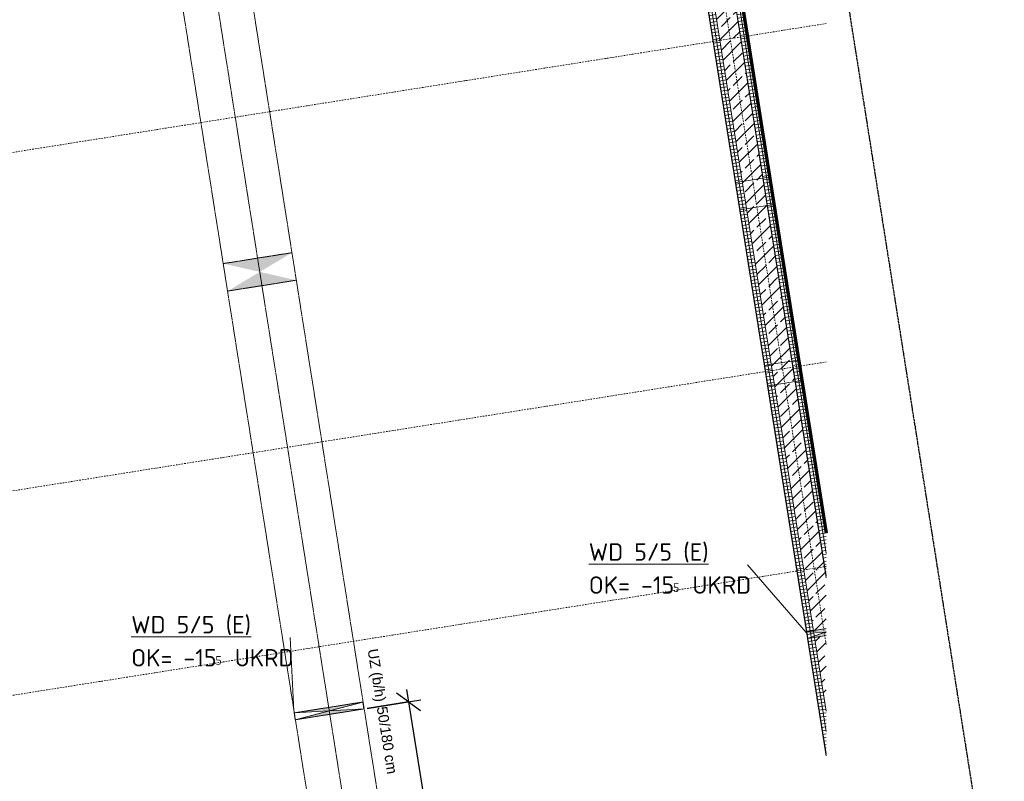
# Model space of a CAD drawing. Header units: millimetres. Extents: x 1523 to 74793, y -36705 to 10268.
# Tile 44 of 48: x 66872 to 73945, y -20143 to -14674. Entities that reach past the tile are written whole.
import ezdxf

# ---------------------------------------------------------------- set-up
doc = ezdxf.new("R2010")
doc.units = ezdxf.units.MM
for name, pattern in [('CAx_nichtHalbton', [20001.0584, 10000, -0.5292, 10000, -0.5292]), ('IMPORT-STRICHPUNKT _7_', [20, 10, -5, 0, -5]), ('IMPORT-VERDECKT _8_', [7.5, 5, -2.5]), ('Rasterlinie', [22.225, 12.7, -3.175, 3.175, -3.175]), ('Verdeckt 2x', [3.572, 2.3813, -1.1907])]:
    doc.linetypes.add(name, pattern=pattern)
for name, color, linetype, lineweight, true_color in [('90 A--Achsraster _1_50_', 7, 'IMPORT-STRICHPUNKT _7_', 13, 0x656565), ('97 A--Etiketten _ Träger', 7, 'Continuous', 13, 0x656565), ('AD', 1, 'Continuous', 13, 0xff0000), ('Neubau_10 A--Wand innen _tragend_', 7, 'Continuous', 13, 0x656565), ('Neubau_30 A--Träger _ Dachkonstruktion', 7, 'IMPORT-VERDECKT _8_', 13, 0x656565), ('Xref_706_5_--_ÜP_01_000_18_Übersichtsplan OG1_IFC 2025_01_13_dwg', 7, 'Continuous', 13, 0x767676), ('XX', 7, 'Continuous', 18, 0x804040)]:
    doc.layers.add(name, color=color, linetype=linetype, lineweight=lineweight, true_color=true_color)
for name, color, linetype, lineweight in [('AD_Detail', 7, 'Continuous', 13), ('Ax-50_BM-Bem', 7, 'Continuous', 9), ('Ax_BM-Bem', 7, 'Continuous', 9), ('GB_HLS-OBJ', 7, 'Continuous', 18), ('M-EQPM-___-IDEN', 7, 'Continuous', 9), ('S-GRID-____-OTLN', 7, 'Continuous', 9)]:
    doc.layers.add(name, color=color, linetype=linetype, lineweight=lineweight)
doc.styles.add('Arial', font='arial.ttf', dxfattribs={"height": 75})
doc.styles.add('ISOCPEUR', font='isocpeur.ttf', dxfattribs={"height": 125})
doc.styles.add('ISOCPEUR_2', font='isocpeur.ttf', dxfattribs={"height": 90})
doc.styles.add('ISOCPEUR_3', font='isocpeur.ttf', dxfattribs={"height": 62.5})
doc.dimstyles.new('KI_1_8_mm_Isocpeur__cm_m__Aufrundung_auf_5_mm_ELT_Gesamtbemaßung_1', dxfattribs={"dimscale": 304.8, "dimtxt": 89.638306, "dimasz": 0.492126, "dimexe": 0.295276, "dimexo": 0.0625, "dimgap": 0.049213, "dimtad": 1, "dimlfac": 0.001, "dimrnd": 0.005, "dimzin": 0, "dimdsep": 46, "dimtxsty": 'ISOCPEUR_2', "dimblk1": 'OBLIQUE', "dimblk2": 'OBLIQUE', "dimsah": 1, "dimcen": 0.09, "dimdle": 0.295276, "dimadec": 0, "dimazin": 0, "dimtfac": 1, "dimtdec": 4, "dimtix": 1, "dimtmove": 0, "dimatfit": 3, "dimfxl": 0.984252, "dimfxlon": 1, "dimtvp": 1, "dimtfill": 1, "dimtolj": 1, "dimtzin": 0, "dimlwd": 25, "dimlwe": 25, "dimarcsym": 2})
pattern_1 = [(185.336, (0, 0), (-2.324905, 24.891662), []), (275.336, (0, 0), (24.891662, 2.324905), [])]

# ---------------------------------------------------------------- blocks, each defined once
blk = doc.blocks.new('SuD_WD_RB Allgemein - SuD_WD_RB Allgemein-37359857-SuD_1_OG gesamt Plot  - Blatt 2')
at = {"layer": 'AD', "lineweight": 18}
blk.add_hatch(color=256, dxfattribs=at).paths.add_polyline_path([(-500, -25), (0, -25), (-250, 0)])
at = {"layer": 'AD_Detail', "lineweight": 18, "true_color": 0xff0000}
blk.add_hatch(color=1, dxfattribs=at).paths.add_polyline_path([(-500, 25), (-250, 0), (0, 25), (-492.1, 25)])
at = {"layer": 'AD', "color": 7}
for p, q in [((-500, -25), (0, 25)), ((-500, 25), (0, -25)), ((-500, -25), (-500, 25)), ((-500, 25), (0, 25)), ((0, 25), (0, -25)), ((0, -25), (-500, -25))]:
    blk.add_line(p, q, dxfattribs=at)
at = {"layer": 'AD_Detail'}
for p, q in [((0, 25), (-500, 25)), ((-500, 25), (-250, 0)), ((-250, 0), (0, 25)), ((-250, 0), (-500, -25)), ((-500, -25), (0, -25)), ((0, -25), (-250, 0))]:
    blk.add_line(p, q, dxfattribs=at)
blk = doc.blocks.new('SuD_WD_RB Allgemein - SuD_WD_RB Allgemein-37359859-SuD_1_OG gesamt Plot  - Blatt 2')
at = {"layer": 'AD', "lineweight": 18}
blk.add_hatch(color=256, dxfattribs=at).paths.add_polyline_path([(-250, -25), (-115.1, -25), (-111.6, -2.7), (-125, 0)])
at = {"layer": 'AD_Detail', "lineweight": 18, "true_color": 0xff0000}
blk.add_hatch(color=1, dxfattribs=at).paths.add_polyline_path([(-125, 0), (-110.7, 2.9), (-107.2, 25), (-250, 25), (-242.3, 23.5)])
at = {"layer": 'AD', "color": 7}
for p, q in [((-250, 25), (-111.6, -2.7)), ((-250, -25), (-250, 25)), ((-250, 25), (-107.2, 25)), ((-250, -25), (-110.7, 2.9)), ((-115.1, -25), (-250, -25))]:
    blk.add_line(p, q, dxfattribs=at)
at = {"layer": 'AD_Detail'}
for p, q in [((-107.2, 25), (-250, 25)), ((-250, 25), (-125, 0)), ((-125, 0), (-110.7, 2.9)), ((-125, 0), (-250, -25)), ((-250, -25), (-115.1, -25)), ((-111.6, -2.7), (-125, 0))]:
    blk.add_line(p, q, dxfattribs=at)
blk = doc.blocks.new('Xref_706_5_--_ÜP_01_000_15_Übersichtsplan OG1_IFC 2024_08_01_dwg_Standard-Rastermarker_7-V2-SuD_1_OG gesamt Plot  - Blatt 2')
at = {"layer": '90 A--Achsraster _1_50_', "color": 9, "true_color": 0xcbcbcb}
blk.add_line((36749.5, 0), (91928.7, 0), dxfattribs=at)
blk = doc.blocks.new('Xref_706_5_--_ÜP_01_000_15_Übersichtsplan OG1_IFC 2024_08_01_dwg_Standard-Rastermarker_7-V6-SuD_1_OG gesamt Plot  - Blatt 2')
at = {"layer": '90 A--Achsraster _1_50_', "color": 9, "true_color": 0xcbcbcb}
blk.add_line((37359.3, 0), (92538.5, 0), dxfattribs=at)
blk = doc.blocks.new('Xref_706_5_--_ÜP_01_000_15_Übersichtsplan OG1_IFC 2024_08_01_dwg_Standard-Rastermarker_12-V7-SuD_1_OG gesamt Plot  - Blatt 2')
at = {"layer": '90 A--Achsraster _1_50_', "color": 9, "true_color": 0xcbcbcb}
blk.add_line((8824.3, 0), (28500, 0), dxfattribs=at)
blk = doc.blocks.new('Xref_706_5_--_ÜP_01_000_15_Übersichtsplan OG1_IFC 2024_08_01_dwg_Standard-Rastermarker_7-V8-SuD_1_OG gesamt Plot  - Blatt 2')
at = {"layer": '90 A--Achsraster _1_50_', "color": 9, "true_color": 0xcbcbcb}
blk.add_line((36979.2, 0), (92158.4, 0), dxfattribs=at)
blk = doc.blocks.new('Xref_706_5_--_ÜP_01_000_18_Übersichtsplan OG1_IFC 2025_01_13_dwg-35464460-SuD_1_OG gesamt Plot  - Blatt 2')
at = {"layer": 'Neubau_10 A--Wand innen _tragend_', "true_color": 0xcbcbcb}
h = blk.add_hatch(dxfattribs=at)
h.set_pattern_fill('FP_7', color=9, style=0, pattern_type=2)
h.set_pattern_definition(pattern_1)
edge = h.paths.add_edge_path()
edge.add_line((17554.8, -18178), (17235.9, -18157.6))
edge.add_line((17235.9, -18157.6), (8808.2, -18944.8))
edge.add_line((8808.2, -18944.8), (8812.9, -18994.6))
edge.add_line((8812.9, -18994.6), (9130.2, -18964.9))
edge.add_line((9130.2, -18964.9), (9125.5, -18915.2))
edge.add_line((9125.5, -18915.2), (9229.7, -18955.6))
edge.add_line((9229.7, -18955.6), (9528.5, -18927.7))
edge.add_line((9528.5, -18927.7), (9623.4, -18868.7))
edge.add_line((9623.4, -18868.7), (9628, -18918.4))
edge.add_line((9628, -18918.4), (10057.5, -18878.3))
edge.add_line((10057.5, -18878.3), (10052.8, -18828.6))
edge.add_line((10052.8, -18828.6), (10157, -18869))
edge.add_line((10157, -18869), (10455.8, -18841.1))
edge.add_line((10455.8, -18841.1), (10550.7, -18782.1))
edge.add_line((10550.7, -18782.1), (10555.3, -18831.8))
edge.add_line((10555.3, -18831.8), (17554.9, -18178))
edge.add_line((17554.9, -18178), (17554.9, -18178))
h = blk.add_hatch(dxfattribs=at)
h.set_pattern_fill('FP_6', color=9, style=0, pattern_type=2)
h.set_pattern_definition([(131.336, (0, 0), (90.1019, 79.25683), []), (131.336, (-45.05, -39.63), (90.1019, 79.25683), [90, -30])])
edge = h.paths.add_edge_path()
edge.add_line((18334.5, -18227.9), (17970.4, -18204.6))
edge.add_line((17970.4, -18204.6), (17978.3, -18289.1))
edge.add_line((17978.3, -18289.1), (18511.8, -18239.3))
h.paths.add_polyline_path([(17946.5, -18216.8), (17947.3, -18203.1), (17942.3, -18202.8), (17946.4, -18216.7)])
h.paths.add_polyline_path([(17968.4, -18290), (17946.3, -18218.1), (17938.5, -18292.8), (17968.3, -18290.1)])
h.paths.add_polyline_path([(17928.5, -18293.8), (17919.9, -18201.4), (17554.9, -18178), (10555.3, -18831.8), (10569.3, -18981.2), (17928.5, -18293.8)])
h.paths.add_polyline_path([(10313.4, -18929.8), (10455.7, -18841.1), (10157, -18869), (10313.3, -18929.8)])
h.paths.add_polyline_path([(10469.6, -18990.5), (10313.3, -18929.8), (10171.1, -19018.4), (10308.5, -19005.5)])
h.paths.add_polyline_path([(10071.4, -19027.7), (10057.4, -18878.3), (9628, -18918.4), (9642, -19067.8), (10071.4, -19027.7)])
h.paths.add_polyline_path([(9386.1, -19016.4), (9528.4, -18927.7), (9229.7, -18955.6), (9386, -19016.4)])
h.paths.add_polyline_path([(9542.3, -19077.1), (9386, -19016.4), (9243.8, -19105), (9381.2, -19092.1)])
h.paths.add_polyline_path([(9144.1, -19114.3), (9130.1, -18964.9), (8812.9, -18994.6), (8826.8, -19143.9), (9144.1, -19114.3)])
h = blk.add_hatch(dxfattribs=at)
h.set_pattern_fill('FP_7', color=9, style=0, pattern_type=2)
h.set_pattern_definition(pattern_1)
edge = h.paths.add_edge_path()
edge.add_line((18830.1, -18259.7), (18511.8, -18239.3))
edge.add_line((18511.8, -18239.3), (17978.3, -18289.1))
edge.add_line((17978.3, -18289.1), (17983, -18338.9))
edge.add_line((17983, -18338.9), (18716.3, -18270.4))
edge.add_line((18716.3, -18270.4), (18830.8, -18259.7))
h.paths.add_polyline_path([(17983, -18338.9), (17968.3, -18290.1), (17938.5, -18292.8), (17933.2, -18343.6), (17982.9, -18338.9)])
h.paths.add_polyline_path([(17933.2, -18343.6), (17928.5, -18293.8), (10569.3, -18981.2), (10573.9, -19030.9), (17933.1, -18343.6)])
h.paths.add_polyline_path([(10573.8, -19031), (10469.6, -18990.5), (10171.1, -19018.4), (10076.1, -19077.4), (10573.7, -19031)])
h.paths.add_polyline_path([(10076.1, -19077.5), (10071.4, -19027.7), (9642, -19067.8), (9646.6, -19117.6), (10076, -19077.5)])
h.paths.add_polyline_path([(9646.5, -19117.6), (9542.3, -19077.1), (9243.8, -19105), (9148.9, -19164.1), (9646.4, -19117.6)])
h.paths.add_polyline_path([(9148.8, -19164.1), (9144.1, -19114.3), (8826.8, -19143.9), (8831.5, -19193.7), (9148.7, -19164.1)])
at = {"layer": 'Neubau_30 A--Träger _ Dachkonstruktion', "linetype": 'Continuous', "true_color": 0xededed}
for points in [[(18279.6, -22052.4), (18279.6, -22051.9), (18233.2, -21556), (18233.2, -21556.3), (18279, -22045.9)], [(15226.6, -22337.6), (15180.1, -21839.8), (15103.7, -22098)], [(15103.7, -22098), (14980.9, -21858.4), (15027.4, -22356.2), (15036.5, -22325.4)]]:
    blk.add_hatch(color=7, dxfattribs=at).paths.add_polyline_path(points)
at = {"layer": 'Neubau_10 A--Wand innen _tragend_', "color": 9, "true_color": 0xcbcbcb}
blk.add_line((17235.9, -18157.6), (16131.2, -18260.8), dxfattribs=at)
at = {"layer": 'Neubau_10 A--Wand innen _tragend_', "color": 9, "true_color": 0xcbcbcb, "flags": 128}
for points in [[(17554.9, -18178), (8812.9, -18994.6), (5427.6, -19310.8)], [(18511.8, -18239.3), (8826.8, -19143.9), (5441.5, -19460.1)], [(17919.9, -18201.4), (17928.5, -18293.8), (17933.1, -18343.6), (17982.9, -18338.9)], [(18830.8, -18259.7), (17982.9, -18338.9), (17978.3, -18289.1), (17970.4, -18204.6)], [(14856.9, -18379.8), (15981.8, -18274.7), (15986.5, -18324.5), (16000.4, -18473.9), (16005.1, -18523.6), (16154.4, -18509.7), (17933.1, -18343.6)], [(16154.4, -18509.7), (16149.8, -18459.9), (16135.8, -18310.6), (16131.2, -18260.8), (15981.8, -18274.7)], [(14880.1, -18628.7), (14875.5, -18578.9), (14861.5, -18429.6), (14856.9, -18379.8), (14657.7, -18398.4), (10550.6, -18782)], [(14657.7, -18398.4), (14662.4, -18448.2), (14676.3, -18597.5), (14681, -18647.3), (14880.1, -18628.7), (16005.1, -18523.6)], [(10052.8, -18828.5), (10057.4, -18878.3), (10071.4, -19027.7), (10076, -19077.5), (10573.9, -19031), (14681, -18647.3)]]:
    blk.add_lwpolyline(points, dxfattribs=at)
at = {"layer": 'Neubau_30 A--Träger _ Dachkonstruktion', "color": 9, "true_color": 0xcbcbcb}
blk.add_line((5769.4, -22969.9), (24487.9, -21221.4), dxfattribs=at)
at = {"layer": 'Neubau_30 A--Träger _ Dachkonstruktion', "color": 9, "true_color": 0xcbcbcb, "flags": 128}
for points in [[(23341.2, -21579.6), (24511.2, -21470.4), (24464.6, -20972.5), (23294.7, -21081.8), (23145.4, -21095.8), (23191.9, -21593.6), (18329.3, -22047.8)], [(23145.4, -21095.8), (18282.8, -21549.9), (18233.1, -21554.6), (18279.6, -22052.4), (15226.6, -22337.6)], [(15027.4, -22356.2), (15226.6, -22337.6), (15180.1, -21839.8), (18233.1, -21554.6)], [(18279.6, -22052.4), (18329.3, -22047.8), (18282.8, -21549.9)], [(15180.1, -21839.8), (14980.9, -21858.4), (15027.4, -22356.2), (10920.3, -22739.8)], [(9993, -22826.4), (10422.5, -22786.3), (10920.3, -22739.8), (10873.8, -22242), (14980.9, -21858.4)]]:
    blk.add_lwpolyline(points, dxfattribs=at)
for name, p, rotation in [('Xref_706_5_--_ÜP_01_000_15_Übersichtsplan OG1_IFC 2024_08_01_dwg_Standard-Rastermarker_12-V7-SuD_1_OG gesamt Plot  - Blatt 2', (26819.6, -17388), 185.3362835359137), ('Xref_706_5_--_ÜP_01_000_15_Übersichtsplan OG1_IFC 2024_08_01_dwg_Standard-Rastermarker_7-V6-SuD_1_OG gesamt Plot  - Blatt 2', (22190.1, -110061.2), 95.33628353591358), ('Xref_706_5_--_ÜP_01_000_15_Übersichtsplan OG1_IFC 2024_08_01_dwg_Standard-Rastermarker_7-V8-SuD_1_OG gesamt Plot  - Blatt 2', (24579.7, -109838), 95.33628353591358), ('Xref_706_5_--_ÜP_01_000_15_Übersichtsplan OG1_IFC 2024_08_01_dwg_Standard-Rastermarker_7-V2-SuD_1_OG gesamt Plot  - Blatt 2', (26023.5, -109703.1), 95.33628353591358)]:
    blk.add_blockref(name, p, dxfattribs=dict(rotation=rotation))
at = {"layer": '97 A--Etiketten _ Träger', "char_height": 75, "attachment_point": 1, "rotation": 5.33628, "line_spacing_factor": 0.941778, "style": 'Arial'}
for s, insert, width in [('50/180 cm', (18271, -21384.8), 584.9), ('UZ (b/h)', (17853, -21423.9), 458.187)]:
    blk.add_mtext(s, dxfattribs=dict(at, insert=insert, width=width))
blk = doc.blocks.new('DIMBLOCK35-SuD_1_OG gesamt Plot  - Blatt 2')
at = {"layer": 'Ax-50_BM-Bem', "lineweight": 25}
for p, q in [((69665, -19572.1), (69579.2, -19509.7)), ((69650.9, -19483.2), (70611.2, -25546.3)), ((69368.7, -19619), (69753.9, -19558)), ((69665, -19572.1), (69368.7, -19619)), ((69665, -19572.1), (69750.8, -19634.4)), ((70893.4, -25410.4), (70508.2, -25471.5)), ((70597.1, -25457.4), (70511.3, -25395)), ((70597.1, -25457.4), (70893.4, -25410.4)), ((70597.1, -25457.4), (70682.9, -25519.7))]:
    blk.add_line(p, q, dxfattribs=at)
at = {"layer": 'Ax-50_BM-Bem', "color": 0, "lineweight": 25, "insert": (70244.8, -22385.5), "char_height": 90, "width": 263.531, "attachment_point": 1, "rotation": 279, "line_spacing_factor": 1.149209, "style": 'ISOCPEUR_2', "bg_fill": 3, "box_fill_scale": 1.25, "bg_fill_color": 256, "bg_fill_true_color": 13158600, "bg_fill_transparency": 0}
blk.add_mtext('5,96', dxfattribs=at)
blk = doc.blocks.new('_Oblique')
at = {"color": 0, "linetype": 'ByBlock', "lineweight": -2}
blk.add_line((-0.5, -0.5), (0.5, 0.5), dxfattribs=at)

msp = doc.modelspace()

# ---------------------------------------------------------------- linework, layer by layer
at = {"layer": 'M-EQPM-___-IDEN'}
for p, q in [((72522.312, -19073.823), (72100.577, -18588.211)), ((68840.548, -19637.2), (68813.303, -19110.368))]:
    msp.add_line(p, q, dxfattribs=at)
at = {"layer": 'S-GRID-____-OTLN', "linetype": 'Rasterlinie', "lineweight": 25}
msp.add_line((69862.609, 4124.575), (73944.576, -21647.952), dxfattribs=at)
at = {"layer": 'XX', "color": 9, "linetype": 'Verdeckt 2x', "true_color": 0xc0c0c0}
for p, q in [((70600.806, -6928.676), (72664.654, -19959.297)), ((70847.729, -6889.567), (72664.654, -18361.183))]:
    msp.add_line(p, q, dxfattribs=at)
at = {"layer": 'XX', "color": 7, "linetype": 'CAx_nichtHalbton', "lineweight": 70, "true_color": 0xffffff}
msp.add_line((70847.729, -6889.567), (72664.654, -18361.183), dxfattribs=at)

# ---------------------------------------------------------------- block references
at = {"layer": 'GB_HLS-OBJ', "rotation": 9.000000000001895}
for name, p in [('SuD_WD_RB Allgemein - SuD_WD_RB Allgemein-37359859-SuD_1_OG gesamt Plot  - Blatt 2', (72774.428, -19054.269)), ('SuD_WD_RB Allgemein - SuD_WD_RB Allgemein-37359857-SuD_1_OG gesamt Plot  - Blatt 2', (69340.87, -19598.091))]:
    msp.add_blockref(name, p, dxfattribs=at)
at = {"layer": 'Xref_706_5_--_ÜP_01_000_18_Übersichtsplan OG1_IFC 2025_01_13_dwg', "color": 9, "true_color": 0xcbcbcb, "rotation": 273.6637164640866}
msp.add_blockref('Xref_706_5_--_ÜP_01_000_18_Übersichtsplan OG1_IFC 2025_01_13_dwg-35464460-SuD_1_OG gesamt Plot  - Blatt 2', (89683.753, 0.01), dxfattribs=at)

# ---------------------------------------------------------------- texts
at = {"layer": 'M-EQPM-___-IDEN', "color": 1, "true_color": 0xff0000, "attachment_point": 1}
for s, insert, char_height, width, style in [('\\LWD 5/5 (E)', (70959.577, -18433.849), 125, 1026.16, 'ISOCPEUR'), ('OK= -15', (70959.577, -18671.112), 125, 733.54406, 'ISOCPEUR'), (' UKRD', (71624.343, -18671.112), 125, 573.20656, 'ISOCPEUR'), ('5', (71564.812, -18721.117), 62.5, 72.15187, 'ISOCPEUR_3'), ('\\LWD 5/5 (E)', (67672.303, -18956.006), 125, 1026.16, 'ISOCPEUR'), ('OK= -15', (67672.303, -19193.269), 125, 733.54406, 'ISOCPEUR'), (' UKRD', (68337.068, -19193.269), 125, 573.20656, 'ISOCPEUR'), ('5', (68277.537, -19243.274), 62.5, 72.15187, 'ISOCPEUR_3')]:
    msp.add_mtext(s, dxfattribs=dict(at, insert=insert, char_height=char_height, width=width, style=style))

# ---------------------------------------------------------------- next in the draw order: dimensions: what is measured, and where the dimension line sits
at = {"layer": 'Ax_BM-Bem', "lineweight": 25}
dim = msp.add_linear_dim(base=(70597.127, -25457.375), p1=(69368.679, -19618.998), p2=(70893.433, -25410.445), angle=279, dimstyle='KI_1_8_mm_Isocpeur__cm_m__Aufrundung_auf_5_mm_ELT_Gesamtbemaßung_1', override={"dimpost": '<>', "dimfxl": 5988.800355}, dxfattribs=at)
dim.commit()
dim.dimension.update_dxf_attribs({"geometry": 'DIMBLOCK35-SuD_1_OG gesamt Plot  - Blatt 2', "text_midpoint": (70190.317, -22505.335)})

doc.saveas('drawing.dxf')
